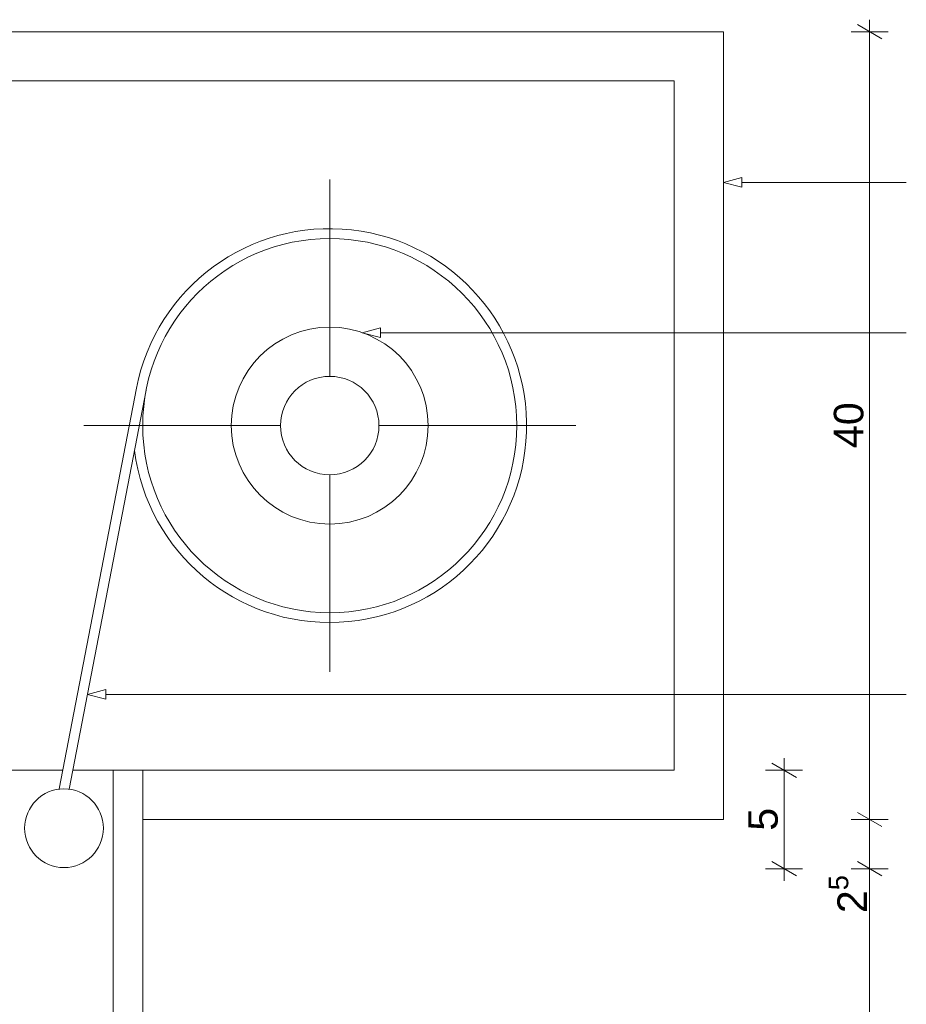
# Paper-space layout 'AD-01 DETAL MONTAŻU BRAMY' of a CAD drawing. Header units: millimetres. Extents: x 0 to 420, y 0 to 297.
# Tile 14 of 16: x 313 to 358, y 214 to 264. Entities that reach past the tile are written whole.
import ezdxf
from ezdxf.xclip import XClip

# ---------------------------------------------------------------- set-up
doc = ezdxf.new("R2010")
doc.units = ezdxf.units.MM
doc.header["$MEASUREMENT"] = 0
doc.header["$XCLIPFRAME"] = 0
doc.layers.add('0_Nr_pióra__170', color=7, linetype='Continuous', lineweight=5, true_color=0x1c1c1c)
doc.layers.add('0_Nr_pióra__7', color=7, linetype='Continuous', lineweight=18, true_color=0x171717)
doc.layers.add('A_podrys', color=7, linetype='Continuous')
for name, color, linetype, lineweight in [('A_stolarka_Nr_pióra__1', 7, 'Continuous', 20), ('A_wymiary_Nr_pióra__1', 7, 'Continuous', 20), ('A_wymiary_Nr_pióra__2', 8, 'Continuous', 13)]:
    doc.layers.add(name, color=color, linetype=linetype, lineweight=lineweight)
doc.styles.add('STYL_AUTOMATYCZNY_1', font='arial.ttf')
doc.styles.add('STYL_AUTOMATYCZNY_4', font='arial.ttf')

# ---------------------------------------------------------------- blocks, each defined once
blk = doc.blocks.new('Rysunek_3_3', base_point=(-17238.564, -4224.647))
at = {"layer": '0_Nr_pióra__170', "color": 250, "linetype": 'Continuous', "lineweight": 5, "true_color": 0x1c1c1c}
for p, q in [((350.091, 255.953), (356.314, 255.953)), ((356.314, 255.953), (358.448, 255.953)), ((331.743, 248.32), (356.314, 248.32)), ((356.314, 248.32), (358.448, 248.32)), ((317.778, 229.955), (356.314, 229.955)), ((356.314, 229.955), (358.448, 229.955))]:
    blk.add_line(p, q, dxfattribs=at)
at = {"layer": '0_Nr_pióra__7', "color": 250, "linetype": 'Continuous', "lineweight": 18, "true_color": 0x171717}
for p, q in [((349.158, 255.953), (350.091, 256.203)), ((350.091, 256.203), (350.091, 255.703)), ((349.158, 255.953), (350.091, 255.703)), ((330.81, 248.32), (331.743, 248.57)), ((331.743, 248.57), (331.743, 248.07)), ((330.81, 248.32), (331.743, 248.07)), ((316.845, 229.955), (317.778, 230.205)), ((317.778, 230.205), (317.778, 229.705)), ((316.845, 229.955), (317.778, 229.705))]:
    blk.add_line(p, q, dxfattribs=at)
at = {"layer": 'A_stolarka_Nr_pióra__1', "color": 7, "linetype": 'Continuous', "lineweight": 20}
for p, q in [((311.658, 263.601), (349.158, 263.601)), ((349.158, 263.601), (349.158, 223.601)), ((346.658, 261.101), (311.658, 261.101)), ((346.658, 226.101), (346.658, 261.101)), ((329.158, 246.101), (329.158, 256.101)), ((315.408, 225.156), (319.339, 245.499)), ((315.915, 225.139), (319.83, 245.403)), ((326.658, 243.601), (316.658, 243.601)), ((331.658, 243.601), (341.658, 243.601)), ((329.158, 241.101), (329.158, 231.101)), ((311.658, 226.101), (315.59, 226.101)), ((316.1, 226.101), (346.658, 226.101)), ((318.158, 179.545), (318.158, 226.101)), ((319.658, 179.545), (319.658, 226.101)), ((349.158, 223.601), (319.658, 223.601))]:
    blk.add_line(p, q, dxfattribs=at)
for centre, radius in [((329.158, 243.601), 9.5), ((329.158, 243.601), 5), ((329.158, 243.601), 2.5), ((315.658, 223.156), 2)]:
    blk.add_circle(centre, radius, dxfattribs=at)
blk.add_arc((329.158, 243.601), 10, 187.2589, 169.0613, dxfattribs=at)
at = {"layer": 'A_wymiary_Nr_pióra__1', "color": 7, "linetype": 'Continuous', "lineweight": 20}
for p, q in [((357.211, 263.24), (355.961, 263.962)), ((352.861, 225.74), (351.611, 226.462)), ((355.961, 223.962), (357.211, 223.24)), ((351.611, 221.462), (352.861, 220.74)), ((355.961, 221.462), (357.211, 220.74))]:
    blk.add_line(p, q, dxfattribs=at)
at = {"layer": 'A_wymiary_Nr_pióra__2', "color": 8, "linetype": 'Continuous', "lineweight": 13}
for p, q in [((356.586, 263.601), (356.586, 264.212)), ((357.523, 263.601), (355.648, 263.601)), ((356.586, 223.601), (356.586, 263.601)), ((352.236, 226.101), (352.236, 226.712)), ((353.174, 226.101), (351.299, 226.101)), ((352.236, 221.101), (352.236, 226.101)), ((357.523, 223.601), (355.648, 223.601)), ((356.586, 221.101), (356.586, 223.601)), ((353.174, 221.101), (351.299, 221.101)), ((352.236, 220.49), (352.236, 221.101)), ((357.523, 221.101), (355.648, 221.101)), ((356.586, 179.545), (356.586, 221.101))]:
    blk.add_line(p, q, dxfattribs=at)
at = {"layer": 'A_wymiary_Nr_pióra__1', "color": 7, "linetype": 'Continuous', "lineweight": 20, "char_height": 1.5, "attachment_point": 7, "rotation": 90, "style": 'STYL_AUTOMATYCZNY_4'}
for s, insert, width in [('\\A1;{\\pql;\\fArial|b0|i0|c238|p0;\\W1.000000;40}', (356.286, 242.457), 2.28817), ('\\A1;{\\pql;\\fArial|b0|i0|c238|p0;\\W1.000000;5}', (351.936, 223.029), 1.14409)]:
    blk.add_mtext(s, dxfattribs=dict(at, insert=insert, width=width))
at = {"layer": 'A_wymiary_Nr_pióra__1', "color": 7, "linetype": 'Continuous', "lineweight": 20, "insert": (356.885, 218.841), "char_height": 1.5, "attachment_point": 7, "rotation": 90, "style": 'STYL_AUTOMATYCZNY_1'}
blk.add_mtext('\\A1;{\\pql;\\fArial|b0|i0|c238|p0;\\W1.000000;2\\fArial|b0|i0|c238|p0;\\W1.000000;\\A1{\\H.66x;\\S5^  ;}}', dxfattribs=at)

psp = doc.layouts.new('AD-01 DETAL MONTAŻU BRAMY')

# ---------------------------------------------------------------- block references
at = {"layer": 'A_podrys', "color": 37, "linetype": 'Continuous', "lineweight": 5, "true_color": 0x656532}
ref = psp.add_blockref('Rysunek_3_3', (-17238.564, -4224.647), dxfattribs=at)
XClip(ref).set_block_clipping_path([(239.3647330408, 179.5454022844), (411.767983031, 287.681131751)])

doc.saveas('drawing.dxf')
